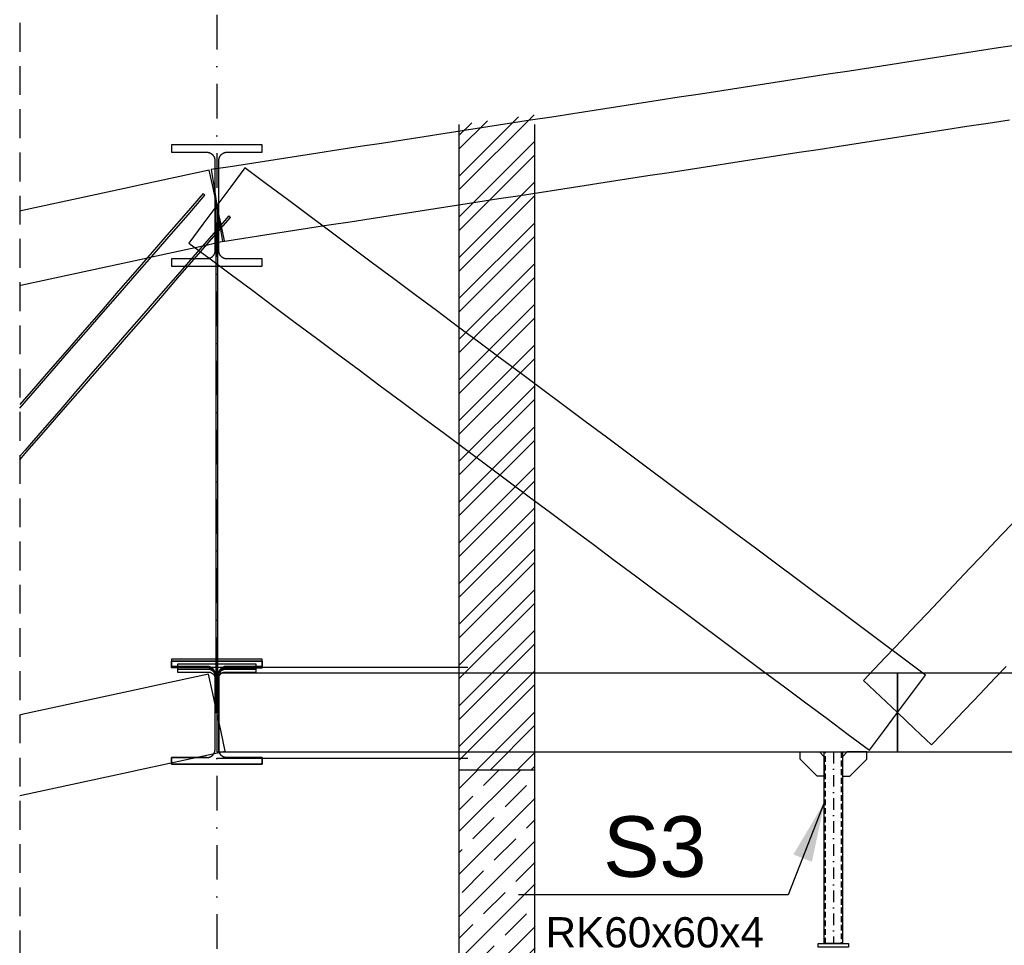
# Model space of a CAD drawing. Header units: millimetres. Extents: x -34919 to 306996, y -293018 to -145733.
# Tile 11 of 256: x -7495 to -4241, y -181555 to -178496. Entities that reach past the tile are written whole.
import ezdxf

# ---------------------------------------------------------------- set-up
doc = ezdxf.new("R2010")
doc.units = ezdxf.units.MM
doc.header["$LTSCALE"] = 3
doc.linetypes.add('DASHDOT', pattern=[25.4, 12.7, -6.35, 0, -6.35])
doc.linetypes.add('HIDDEN', pattern=[9.525, 6.35, -3.175])
for name, color, linetype in [('AR-----H0_HATCHES_RASTERIT', 8, 'Continuous'), ('ARF2000E0_BEARING_ROOF_KANTAVAT_KATTO', 7, 'Continuous'), ('ARF2000E0_LOAD_BEARING_KANTAVAT', 1, 'Continuous'), ('blaszki', 6, 'Continuous'), ('poziome 1', 7, 'Continuous'), ('slupki', 7, 'Continuous'), ('stezenia', 4, 'Continuous'), ('STĘŻENIA_OPIS', 4, 'Continuous')]:
    doc.layers.add(name, color=color, linetype=linetype)
doc.styles.get("Standard").update_dxf_attribs({"font": 'arial.ttf', "height": 25})
doc.dimstyles.new('STANDARD-100', dxfattribs={"dimscale": 100, "dimtxt": 2, "dimasz": 2, "dimexe": 0, "dimexo": 0, "dimgap": 0.6, "dimtad": 1, "dimdec": 0, "dimzin": 12, "dimdsep": 46, "dimtxsty": 'Standard', "dimcen": 1, "dimclrd": 256, "dimclre": 256, "dimclrt": 2, "dimadec": 0, "dimazin": 0, "dimtfac": 1, "dimtdec": 0, "dimtmove": 0, "dimatfit": 3, "dimfxl": 0, "dimtolj": 1, "dimtzin": 0, "dimarcsym": 0})

msp = doc.modelspace()

# ---------------------------------------------------------------- hatches: boundary and pattern name
at = {"layer": 'AR-----H0_HATCHES_RASTERIT'}
h = msp.add_hatch(dxfattribs=at)
h.set_pattern_fill('ANSI32', color=256, scale=10, style=0)
h.set_pattern_definition([(45, (-118650.32, -227636.24), (-67.35192, 67.35192), []), (45, (-118605.42, -227636.24), (-67.35192, 67.35192), [])])
h.paths.add_polyline_path([(-5793.375, -178809.547), (-5793.375, -180976.236), (-6043.375, -180976.236), (-6043.375, -178841.658)])
h = msp.add_hatch(dxfattribs=at)
h.set_pattern_fill('JIS_STN_1E', color=256, scale=100, style=0)
h.set_pattern_definition([(45, (-27068.65, -107169.39), (-70.71068, 70.71068), []), (45, (-26998.15, -107169.39), (-70.71068, 70.71068), [100, -50])])
h.paths.add_polyline_path([(-5791.566, -180976.188), (-6041.483, -180976.188), (-6041.483, -182726.127), (-5791.566, -182726.079), (-5791.566, -182650.079), (-5798.32, -182650.079), (-5800.984, -182650.102), (-5800.984, -182651.079), (-5913.167, -182651.079), (-5915.638, -182644.079), (-5913.167, -182637.079), (-5798.32, -182637.079), (-5798.32, -182638.079), (-5791.566, -182638.079)])

# ---------------------------------------------------------------- linework, layer by layer
at = {"color": 252, "linetype": 'DASHDOT', "ltscale": 3}
msp.add_line((-6843.375, -150578.031), (-6843.375, -201577.2), dxfattribs=at)
at = {"layer": 'ARF2000E0_BEARING_ROOF_KANTAVAT_KATTO', "extrusion": (0, 1, 0)}
for p, q in [((-6733.375, -180636.236), (-6013.375, -180636.236)), ((-6843.375, -180936.236), (-6013.375, -180936.236))]:
    msp.add_line(p, q, dxfattribs=at)
at = {"layer": 'ARF2000E0_BEARING_ROOF_KANTAVAT_KATTO'}
for points in [[(-4189.829, -178578.391), (-4260.141, -178589.259), (-4330.454, -178600.126), (-4400.766, -178610.993), (-4471.079, -178621.86), (-4541.391, -178632.727), (-4611.704, -178643.595), (-4682.016, -178654.462), (-4752.329, -178665.329), (-4822.641, -178676.196), (-4892.954, -178687.063), (-4963.266, -178697.93), (-5033.579, -178708.798), (-5103.891, -178719.665), (-5174.204, -178730.532), (-5244.516, -178741.399), (-5314.829, -178752.266), (-5385.141, -178763.134), (-5455.454, -178774.001), (-5525.766, -178784.868), (-5596.079, -178795.735), (-5666.391, -178806.602), (-5736.704, -178817.47), (-5807.016, -178828.337), (-5877.329, -178839.204), (-5947.641, -178850.071), (-6017.954, -178860.938), (-6088.266, -178871.805), (-6158.579, -178882.673), (-6228.891, -178893.54), (-6299.204, -178904.407), (-6369.516, -178915.274), (-6439.829, -178926.141), (-6510.141, -178937.009), (-6580.454, -178947.876), (-6650.766, -178958.743), (-6721.079, -178969.61), (-6791.391, -178980.477), (-6861.704, -178991.345), (-6852.539, -179050.64), (-6843.375, -179109.936), (-6834.21, -179169.232), (-6825.046, -179228.528), (-6754.733, -179217.661), (-6684.421, -179206.794), (-6614.108, -179195.927), (-6543.796, -179185.06), (-6473.483, -179174.192), (-6403.171, -179163.325), (-6332.858, -179152.458), (-6262.546, -179141.591), (-6192.233, -179130.724), (-6121.921, -179119.857), (-6051.608, -179108.989), (-5981.296, -179098.122), (-5910.983, -179087.255), (-5840.671, -179076.388), (-5770.358, -179065.521), (-5700.046, -179054.653), (-5629.733, -179043.786), (-5559.421, -179032.919), (-5489.108, -179022.052), (-5418.796, -179011.185), (-5348.483, -179000.317), (-5278.171, -178989.45), (-5207.858, -178978.583), (-5137.546, -178967.716), (-5067.233, -178956.849), (-4996.921, -178945.982), (-4926.608, -178935.114), (-4856.296, -178924.247), (-4785.983, -178913.38), (-4715.671, -178902.513), (-4645.358, -178891.646), (-4575.046, -178880.778), (-4504.733, -178869.911), (-4434.421, -178859.044), (-4364.108, -178848.177), (-4293.796, -178837.31), (-4223.483, -178826.442)], [(-6850.125, -178960.735), (-6850.125, -179035.336), (-6850.125, -179109.936), (-6836.625, -179109.936), (-6836.625, -179035.336), (-6836.625, -178960.735), (-6836.617, -178960.072), (-6836.592, -178959.409), (-6836.552, -178958.747), (-6836.495, -178958.086), (-6836.422, -178957.427), (-6836.333, -178956.77), (-6836.228, -178956.115), (-6836.107, -178955.463), (-6835.969, -178954.814), (-6835.817, -178954.169), (-6835.648, -178953.528), (-6835.464, -178952.892), (-6835.264, -178952.261), (-6835.049, -178951.634), (-6834.819, -178951.013), (-6834.573, -178950.397), (-6834.312, -178949.786), (-6834.036, -178949.183), (-6833.745, -178948.586), (-6833.44, -178947.997), (-6833.121, -178947.416), (-6832.788, -178946.843), (-6832.44, -178946.277), (-6832.078, -178945.721), (-6831.703, -178945.173), (-6831.315, -178944.635), (-6830.914, -178944.107), (-6830.5, -178943.589), (-6830.074, -178943.081), (-6829.635, -178942.584), (-6829.184, -178942.097), (-6828.721, -178941.622), (-6828.246, -178941.158), (-6827.761, -178940.706), (-6827.265, -178940.267), (-6826.758, -178939.839), (-6826.24, -178939.425), (-6825.713, -178939.023), (-6825.176, -178938.634), (-6824.629, -178938.258), (-6824.073, -178937.896), (-6823.509, -178937.548), (-6822.937, -178937.214), (-6822.357, -178936.894), (-6821.769, -178936.588), (-6821.173, -178936.297), (-6820.571, -178936.02), (-6819.961, -178935.759), (-6819.345, -178935.512), (-6818.724, -178935.281), (-6818.097, -178935.064), (-6817.465, -178934.864), (-6816.828, -178934.679), (-6816.187, -178934.51), (-6815.542, -178934.356), (-6814.893, -178934.219), (-6814.241, -178934.097), (-6813.587, -178933.992), (-6812.93, -178933.902), (-6812.272, -178933.829), (-6811.612, -178933.772), (-6810.95, -178933.732), (-6810.288, -178933.707), (-6809.625, -178933.699), (-6751.5, -178933.699), (-6693.375, -178933.699), (-6693.375, -178909.667), (-6768.375, -178909.667), (-6843.375, -178909.667), (-6918.375, -178909.667), (-6993.375, -178909.667), (-6993.375, -178933.699), (-6935.25, -178933.699), (-6877.125, -178933.699), (-6876.461, -178933.707), (-6875.798, -178933.732), (-6875.136, -178933.772), (-6874.476, -178933.83), (-6873.817, -178933.903), (-6873.16, -178933.992), (-6872.505, -178934.098), (-6871.852, -178934.22), (-6871.204, -178934.357), (-6870.559, -178934.511), (-6869.918, -178934.68), (-6869.282, -178934.865), (-6868.651, -178935.065), (-6868.025, -178935.281), (-6867.403, -178935.512), (-6866.788, -178935.759), (-6866.178, -178936.021), (-6865.575, -178936.298), (-6864.979, -178936.589), (-6864.39, -178936.895), (-6863.81, -178937.215), (-6863.237, -178937.55), (-6862.672, -178937.899), (-6862.116, -178938.261), (-6861.569, -178938.637), (-6861.032, -178939.026), (-6860.505, -178939.429), (-6859.987, -178939.843), (-6859.48, -178940.271), (-6858.984, -178940.711), (-6858.499, -178941.163), (-6858.024, -178941.627), (-6857.561, -178942.102), (-6857.11, -178942.589), (-6856.672, -178943.086), (-6856.246, -178943.594), (-6855.832, -178944.112), (-6855.431, -178944.64), (-6855.043, -178945.178), (-6854.668, -178945.725), (-6854.307, -178946.282), (-6853.96, -178946.846), (-6853.627, -178947.419), (-6853.308, -178948), (-6853.003, -178948.589), (-6852.713, -178949.185), (-6852.438, -178949.788), (-6852.177, -178950.397), (-6851.931, -178951.014), (-6851.7, -178951.636), (-6851.485, -178952.263), (-6851.285, -178952.895), (-6851.101, -178953.532), (-6850.932, -178954.173), (-6850.78, -178954.818), (-6850.642, -178955.468), (-6850.521, -178956.119), (-6850.416, -178956.774), (-6850.327, -178957.43), (-6850.255, -178958.089), (-6850.198, -178958.749), (-6850.157, -178959.41), (-6850.133, -178960.072), (-6850.125, -178960.735)], [(-7495.118, -179373.645), (-7491.212, -179372.801), (-7435.112, -179360.669), (-7379.012, -179348.538), (-7322.912, -179336.407), (-7266.812, -179324.276), (-7210.712, -179312.144), (-7154.612, -179300.013), (-7098.512, -179287.882), (-7042.412, -179275.751), (-6986.312, -179263.619), (-6930.212, -179251.488), (-6874.112, -179239.357), (-6818.012, -179227.226), (-6830.693, -179168.581), (-6843.375, -179109.936), (-6856.056, -179051.292), (-6868.738, -178992.647), (-6924.838, -179004.779), (-6980.938, -179016.91), (-7037.038, -179029.041), (-7093.138, -179041.172), (-7149.238, -179053.304), (-7205.338, -179065.435), (-7261.438, -179077.566), (-7317.538, -179089.697), (-7373.638, -179101.829), (-7429.738, -179113.96), (-7485.838, -179126.091), (-7495.118, -179128.098)], [(-4685.978, -180910.533), (-4639.677, -180848.385), (-4593.375, -180786.236), (-4547.073, -180724.088), (-4500.771, -180661.94), (-4571.084, -180609.556), (-4641.396, -180557.171), (-4711.709, -180504.787), (-4782.021, -180452.403), (-4852.334, -180400.018), (-4922.646, -180347.634), (-4992.959, -180295.249), (-5063.271, -180242.865), (-5133.584, -180190.481), (-5203.896, -180138.096), (-5274.209, -180085.712), (-5344.521, -180033.328), (-5414.834, -179980.943), (-5485.146, -179928.559), (-5555.459, -179876.174), (-5625.771, -179823.79), (-5696.084, -179771.406), (-5766.396, -179719.021), (-5836.709, -179666.637), (-5907.021, -179614.253), (-5977.334, -179561.868), (-6047.646, -179509.484), (-6117.959, -179457.099), (-6188.271, -179404.715), (-6258.584, -179352.331), (-6328.896, -179299.946), (-6399.209, -179247.562), (-6469.521, -179195.178), (-6539.834, -179142.793), (-6610.146, -179090.409), (-6680.459, -179038.024), (-6750.771, -178985.64), (-6797.073, -179047.788), (-6843.375, -179109.936), (-6889.677, -179172.085), (-6935.978, -179234.233), (-6865.666, -179286.617), (-6795.353, -179339.002), (-6725.041, -179391.386), (-6654.728, -179443.77), (-6584.416, -179496.155), (-6514.103, -179548.539), (-6443.791, -179600.923), (-6373.478, -179653.308), (-6303.166, -179705.692), (-6232.853, -179758.077), (-6162.541, -179810.461), (-6092.228, -179862.845), (-6021.916, -179915.23), (-5951.603, -179967.614), (-5881.291, -180019.998), (-5810.978, -180072.383), (-5740.666, -180124.767), (-5670.353, -180177.152), (-5600.041, -180229.536), (-5529.728, -180281.92), (-5459.416, -180334.305), (-5389.103, -180386.689), (-5318.791, -180439.073), (-5248.478, -180491.458), (-5178.166, -180543.842), (-5107.853, -180596.227), (-5037.541, -180648.611), (-4967.228, -180700.995), (-4896.916, -180753.38), (-4826.603, -180805.764), (-4756.291, -180858.148), (-4685.978, -180910.533)], [(-7495.118, -179780.167), (-7443.614, -179720.939), (-7387.514, -179656.427), (-7331.414, -179591.914), (-7275.314, -179527.402), (-7219.214, -179462.889), (-7163.114, -179398.377), (-7107.014, -179333.864), (-7050.914, -179269.352), (-6994.814, -179204.839), (-6938.714, -179140.327), (-6882.614, -179075.814), (-6888.651, -179070.565)], [(-6888.651, -179070.565), (-6944.751, -179135.077), (-7000.851, -179199.59), (-7056.951, -179264.102), (-7113.051, -179328.615), (-7169.151, -179393.127), (-7225.251, -179457.64), (-7281.351, -179522.152), (-7337.451, -179586.665), (-7393.551, -179651.177), (-7449.651, -179715.69), (-7495.118, -179767.975)], [(-6993.375, -179286.718), (-6993.375, -179310.825), (-6918.375, -179310.825), (-6843.375, -179310.825), (-6768.375, -179310.825), (-6693.375, -179310.825), (-6693.375, -179286.718), (-6751.5, -179286.718), (-6809.625, -179286.718), (-6810.29, -179286.71), (-6810.954, -179286.685), (-6811.617, -179286.644), (-6812.278, -179286.587), (-6812.938, -179286.513), (-6813.596, -179286.423), (-6814.252, -179286.317), (-6814.906, -179286.194), (-6815.556, -179286.056), (-6816.202, -179285.901), (-6816.844, -179285.731), (-6817.481, -179285.545), (-6818.113, -179285.343), (-6818.741, -179285.126), (-6819.363, -179284.893), (-6819.98, -179284.645), (-6820.589, -179284.381), (-6821.192, -179284.103), (-6821.788, -179283.811), (-6822.376, -179283.504), (-6822.956, -179283.182), (-6823.528, -179282.846), (-6824.093, -179282.496), (-6824.648, -179282.132), (-6825.195, -179281.755), (-6825.732, -179281.364), (-6826.259, -179280.96), (-6826.777, -179280.543), (-6827.283, -179280.114), (-6827.779, -179279.672), (-6828.265, -179279.219), (-6828.739, -179278.753), (-6829.201, -179278.276), (-6829.651, -179277.788), (-6830.09, -179277.289), (-6830.515, -179276.78), (-6830.928, -179276.26), (-6831.329, -179275.731), (-6831.716, -179275.191), (-6832.09, -179274.642), (-6832.45, -179274.084), (-6832.797, -179273.518), (-6833.13, -179272.944), (-6833.448, -179272.362), (-6833.752, -179271.772), (-6834.042, -179271.175), (-6834.317, -179270.57), (-6834.577, -179269.959), (-6834.822, -179269.342), (-6835.052, -179268.718), (-6835.267, -179268.09), (-6835.467, -179267.456), (-6835.651, -179266.818), (-6835.819, -179266.176), (-6835.971, -179265.529), (-6836.108, -179264.879), (-6836.229, -179264.225), (-6836.334, -179263.569), (-6836.423, -179262.911), (-6836.495, -179262.251), (-6836.552, -179261.589), (-6836.593, -179260.927), (-6836.617, -179260.263), (-6836.625, -179259.598), (-6836.625, -179184.767), (-6836.625, -179109.936), (-6850.125, -179109.936), (-6850.125, -179184.767), (-6850.125, -179259.598), (-6850.133, -179260.263), (-6850.157, -179260.927), (-6850.198, -179261.59), (-6850.254, -179262.251), (-6850.327, -179262.912), (-6850.416, -179263.57), (-6850.521, -179264.226), (-6850.642, -179264.879), (-6850.779, -179265.53), (-6850.931, -179266.176), (-6851.099, -179266.818), (-6851.283, -179267.456), (-6851.483, -179268.09), (-6851.697, -179268.718), (-6851.927, -179269.341), (-6852.173, -179269.959), (-6852.433, -179270.57), (-6852.708, -179271.174), (-6852.998, -179271.771), (-6853.301, -179272.361), (-6853.62, -179272.943), (-6853.952, -179273.517), (-6854.299, -179274.083), (-6854.659, -179274.641), (-6855.034, -179275.19), (-6855.421, -179275.73), (-6855.821, -179276.26), (-6856.235, -179276.78), (-6856.661, -179277.289), (-6857.099, -179277.788), (-6857.55, -179278.277), (-6858.012, -179278.754), (-6858.486, -179279.219), (-6858.971, -179279.673), (-6859.467, -179280.114), (-6859.973, -179280.543), (-6860.49, -179280.96), (-6861.017, -179281.364), (-6861.554, -179281.754), (-6862.101, -179282.132), (-6862.657, -179282.496), (-6863.221, -179282.846), (-6863.793, -179283.182), (-6864.374, -179283.503), (-6864.962, -179283.81), (-6865.557, -179284.103), (-6866.16, -179284.381), (-6866.77, -179284.644), (-6867.387, -179284.893), (-6868.009, -179285.126), (-6868.636, -179285.343), (-6869.269, -179285.545), (-6869.906, -179285.731), (-6870.548, -179285.901), (-6871.195, -179286.056), (-6871.845, -179286.194), (-6872.498, -179286.317), (-6873.154, -179286.423), (-6873.812, -179286.513), (-6874.472, -179286.587), (-6875.133, -179286.644), (-6875.796, -179286.685), (-6876.46, -179286.71), (-6877.125, -179286.718), (-6935.25, -179286.718), (-6993.375, -179286.718)], [(-6846.375, -179109.936), (-6846.375, -179162.321), (-6846.375, -179214.705), (-6846.375, -179267.09), (-6846.375, -179319.474), (-6846.375, -179371.858), (-6846.375, -179424.243), (-6846.375, -179476.627), (-6846.375, -179529.011), (-6846.375, -179581.396), (-6846.375, -179633.78), (-6846.375, -179686.165), (-6846.375, -179738.549), (-6846.375, -179790.933), (-6846.375, -179843.318), (-6846.375, -179895.702), (-6846.375, -179948.086), (-6846.375, -180000.471), (-6846.375, -180052.855), (-6846.375, -180105.24), (-6846.375, -180157.624), (-6846.375, -180210.008), (-6846.375, -180262.393), (-6846.375, -180314.777), (-6846.375, -180367.161), (-6846.375, -180419.546), (-6846.375, -180471.93), (-6846.375, -180524.315), (-6846.375, -180576.699), (-6846.375, -180629.083), (-6846.375, -180681.468), (-6846.375, -180733.852), (-6846.375, -180786.236), (-6840.375, -180786.236), (-6840.375, -180733.852), (-6840.375, -180681.468), (-6840.375, -180629.083), (-6840.375, -180576.699), (-6840.375, -180524.315), (-6840.375, -180471.93), (-6840.375, -180419.546), (-6840.375, -180367.161), (-6840.375, -180314.777), (-6840.375, -180262.393), (-6840.375, -180210.008), (-6840.375, -180157.624), (-6840.375, -180105.24), (-6840.375, -180052.855), (-6840.375, -180000.471), (-6840.375, -179948.086), (-6840.375, -179895.702), (-6840.375, -179843.318), (-6840.375, -179790.933), (-6840.375, -179738.549), (-6840.375, -179686.165), (-6840.375, -179633.78), (-6840.375, -179581.396), (-6840.375, -179529.011), (-6840.375, -179476.627), (-6840.375, -179424.243), (-6840.375, -179371.858), (-6840.375, -179319.474), (-6840.375, -179267.09), (-6840.375, -179214.705), (-6840.375, -179162.321), (-6840.375, -179109.936), (-6846.375, -179109.936)], [(-7495.118, -179950.848), (-7471.299, -179923.458), (-7415.199, -179858.946), (-7359.099, -179794.433), (-7302.999, -179729.921), (-7246.899, -179665.408), (-7190.799, -179600.896), (-7134.699, -179536.383), (-7078.599, -179471.871), (-7022.499, -179407.358), (-6966.399, -179342.846), (-6910.299, -179278.333), (-6854.199, -179213.821), (-6798.099, -179149.308), (-6804.136, -179144.059), (-6860.236, -179208.571), (-6916.336, -179273.084), (-6972.436, -179337.596), (-7028.536, -179402.109), (-7084.636, -179466.621), (-7140.736, -179531.134), (-7196.836, -179595.646), (-7252.936, -179660.159), (-7309.036, -179724.671), (-7365.136, -179789.184), (-7421.236, -179853.696), (-7477.336, -179918.209), (-7495.118, -179938.657)], [(-4213.638, -180160.729), (-4248.795, -180197.788), (-4283.951, -180234.848), (-4319.107, -180271.907), (-4354.263, -180308.967), (-4389.42, -180346.026), (-4424.576, -180383.085), (-4459.732, -180420.145), (-4494.888, -180457.204), (-4530.045, -180494.263), (-4565.201, -180531.323), (-4600.357, -180568.382), (-4635.513, -180605.442), (-4670.67, -180642.501), (-4705.826, -180679.56), (-4649.6, -180732.898), (-4593.375, -180786.236), (-4537.15, -180839.575), (-4480.924, -180892.913), (-4445.768, -180855.853), (-4410.612, -180818.794), (-4375.455, -180781.734), (-4340.299, -180744.675), (-4305.143, -180707.616), (-4269.987, -180670.556), (-4234.83, -180633.497)], [(-6849.375, -180660.123), (-6849.375, -180723.18), (-6849.375, -180786.236), (-6837.375, -180786.236), (-6837.375, -180723.18), (-6837.375, -180660.123), (-6837.367, -180659.447), (-6837.344, -180658.772), (-6837.304, -180658.097), (-6837.249, -180657.424), (-6837.179, -180656.752), (-6837.093, -180656.082), (-6836.991, -180655.414), (-6836.874, -180654.748), (-6836.741, -180654.086), (-6836.593, -180653.427), (-6836.43, -180652.772), (-6836.251, -180652.122), (-6836.057, -180651.475), (-6835.848, -180650.833), (-6835.624, -180650.196), (-6835.385, -180649.564), (-6835.132, -180648.938), (-6834.863, -180648.319), (-6834.58, -180647.706), (-6834.283, -180647.1), (-6833.971, -180646.501), (-6833.645, -180645.909), (-6833.305, -180645.326), (-6832.951, -180644.751), (-6832.583, -180644.184), (-6832.202, -180643.627), (-6831.808, -180643.079), (-6831.401, -180642.541), (-6830.98, -180642.013), (-6830.547, -180641.495), (-6830.102, -180640.988), (-6829.644, -180640.492), (-6829.174, -180640.007), (-6828.693, -180639.534), (-6828.2, -180639.073), (-6827.696, -180638.624), (-6827.181, -180638.189), (-6826.655, -180637.765), (-6826.119, -180637.355), (-6825.572, -180636.959), (-6825.015, -180636.575), (-6824.448, -180636.206), (-6823.873, -180635.851), (-6823.289, -180635.511), (-6822.696, -180635.186), (-6822.096, -180634.876), (-6821.487, -180634.581), (-6820.871, -180634.302), (-6820.249, -180634.039), (-6819.621, -180633.792), (-6818.987, -180633.562), (-6818.347, -180633.347), (-6817.702, -180633.15), (-6817.053, -180632.968), (-6816.398, -180632.804), (-6815.739, -180632.656), (-6815.076, -180632.526), (-6814.41, -180632.413), (-6813.742, -180632.317), (-6813.071, -180632.238), (-6812.399, -180632.177), (-6811.726, -180632.133), (-6811.051, -180632.107), (-6810.375, -180632.098), (-6751.875, -180632.098), (-6693.375, -180632.098), (-6693.375, -180609.781), (-6768.375, -180609.781), (-6843.375, -180609.781), (-6918.375, -180609.781), (-6993.375, -180609.781), (-6993.375, -180632.098), (-6934.875, -180632.098), (-6876.375, -180632.098), (-6875.699, -180632.107), (-6875.023, -180632.133), (-6874.349, -180632.177), (-6873.677, -180632.238), (-6873.006, -180632.317), (-6872.337, -180632.413), (-6871.671, -180632.526), (-6871.007, -180632.657), (-6870.348, -180632.805), (-6869.693, -180632.97), (-6869.043, -180633.151), (-6868.398, -180633.349), (-6867.759, -180633.563), (-6867.125, -180633.794), (-6866.497, -180634.041), (-6865.874, -180634.304), (-6865.259, -180634.583), (-6864.651, -180634.878), (-6864.05, -180635.188), (-6863.458, -180635.513), (-6862.875, -180635.853), (-6862.3, -180636.207), (-6861.734, -180636.576), (-6861.177, -180636.959), (-6860.63, -180637.356), (-6860.094, -180637.766), (-6859.568, -180638.189), (-6859.053, -180638.625), (-6858.549, -180639.074), (-6858.057, -180639.535), (-6857.575, -180640.008), (-6857.105, -180640.493), (-6856.647, -180640.989), (-6856.201, -180641.497), (-6855.768, -180642.015), (-6855.347, -180642.544), (-6854.94, -180643.082), (-6854.545, -180643.631), (-6854.164, -180644.188), (-6853.796, -180644.755), (-6853.442, -180645.331), (-6853.103, -180645.914), (-6852.777, -180646.505), (-6852.465, -180647.103), (-6852.168, -180647.709), (-6851.885, -180648.322), (-6851.617, -180648.941), (-6851.363, -180649.567), (-6851.125, -180650.199), (-6850.901, -180650.835), (-6850.692, -180651.477), (-6850.498, -180652.123), (-6850.32, -180652.774), (-6850.156, -180653.429), (-6850.009, -180654.087), (-6849.876, -180654.749), (-6849.759, -180655.415), (-6849.657, -180656.083), (-6849.571, -180656.753), (-6849.5, -180657.425), (-6849.446, -180658.098), (-6849.406, -180658.772), (-6849.383, -180659.447), (-6849.375, -180660.123)], [(-6876.375, -180934.736), (-6875.776, -180934.73), (-6875.171, -180934.71), (-6874.562, -180934.676), (-6873.949, -180934.627), (-6873.332, -180934.564), (-6872.711, -180934.487), (-6872.088, -180934.394), (-6871.462, -180934.286), (-6870.834, -180934.162), (-6870.205, -180934.022), (-6869.576, -180933.866), (-6868.946, -180933.694), (-6868.316, -180933.506), (-6867.688, -180933.301), (-6867.061, -180933.079), (-6866.436, -180932.841), (-6865.815, -180932.586), (-6865.197, -180932.314), (-6864.583, -180932.025), (-6863.974, -180931.72), (-6863.371, -180931.398), (-6862.773, -180931.06), (-6862.183, -180930.706), (-6861.6, -180930.335), (-6861.026, -180929.949), (-6860.46, -180929.547), (-6859.903, -180929.13), (-6859.357, -180928.698), (-6858.821, -180928.251), (-6858.296, -180927.791), (-6857.784, -180927.316), (-6857.283, -180926.828), (-6856.795, -180926.328), (-6856.321, -180925.815), (-6855.86, -180925.29), (-6855.413, -180924.755), (-6854.981, -180924.208), (-6854.564, -180923.652), (-6854.162, -180923.086), (-6853.776, -180922.511), (-6853.406, -180921.928), (-6853.051, -180921.338), (-6852.713, -180920.741), (-6852.391, -180920.137), (-6852.086, -180919.528), (-6851.798, -180918.915), (-6851.526, -180918.297), (-6851.271, -180917.675), (-6851.032, -180917.05), (-6850.811, -180916.424), (-6850.606, -180915.795), (-6850.417, -180915.166), (-6850.245, -180914.536), (-6850.089, -180913.906), (-6849.95, -180913.277), (-6849.826, -180912.649), (-6849.717, -180912.024), (-6849.625, -180911.4), (-6849.547, -180910.78), (-6849.484, -180910.163), (-6849.436, -180909.549), (-6849.402, -180908.94), (-6849.382, -180908.336), (-6849.375, -180907.736), (-6849.375, -180846.986), (-6849.375, -180786.236), (-6849.375, -180725.486), (-6849.375, -180664.736), (-6849.382, -180664.137), (-6849.402, -180663.533), (-6849.436, -180662.924), (-6849.484, -180662.31), (-6849.547, -180661.693), (-6849.625, -180661.073), (-6849.717, -180660.449), (-6849.826, -180659.823), (-6849.95, -180659.196), (-6850.089, -180658.567), (-6850.245, -180657.937), (-6850.417, -180657.307), (-6850.606, -180656.678), (-6850.811, -180656.049), (-6851.032, -180655.422), (-6851.271, -180654.798), (-6851.526, -180654.176), (-6851.798, -180653.558), (-6852.086, -180652.944), (-6852.391, -180652.336), (-6852.713, -180651.732), (-6853.051, -180651.135), (-6853.406, -180650.545), (-6853.776, -180649.962), (-6854.162, -180649.387), (-6854.564, -180648.821), (-6854.981, -180648.265), (-6855.413, -180647.718), (-6855.86, -180647.183), (-6856.321, -180646.658), (-6856.795, -180646.145), (-6857.283, -180645.645), (-6857.784, -180645.157), (-6858.296, -180644.682), (-6858.821, -180644.222), (-6859.357, -180643.775), (-6859.903, -180643.343), (-6860.46, -180642.926), (-6861.026, -180642.524), (-6861.6, -180642.138), (-6862.183, -180641.767), (-6862.773, -180641.413), (-6863.371, -180641.075), (-6863.974, -180640.753), (-6864.583, -180640.448), (-6865.197, -180640.159), (-6865.815, -180639.887), (-6866.436, -180639.632), (-6867.061, -180639.394), (-6867.688, -180639.172), (-6868.316, -180638.967), (-6868.946, -180638.779), (-6869.576, -180638.607), (-6870.205, -180638.451), (-6870.834, -180638.311), (-6871.462, -180638.187), (-6872.088, -180638.079), (-6872.711, -180637.986), (-6873.332, -180637.909), (-6873.949, -180637.846), (-6874.562, -180637.797), (-6875.171, -180637.763), (-6875.776, -180637.743), (-6876.375, -180637.736), (-6934.875, -180637.736), (-6993.375, -180637.736), (-6993.375, -180616.236), (-6918.375, -180616.236), (-6843.375, -180616.236), (-6768.375, -180616.236), (-6693.375, -180616.236), (-6693.375, -180637.736), (-6751.875, -180637.736), (-6810.375, -180637.736), (-6811.039, -180637.745), (-6811.703, -180637.769), (-6812.365, -180637.81), (-6813.025, -180637.867), (-6813.683, -180637.94), (-6814.339, -180638.029), (-6814.993, -180638.134), (-6815.643, -180638.255), (-6816.29, -180638.393), (-6816.934, -180638.545), (-6817.574, -180638.714), (-6818.21, -180638.898), (-6818.842, -180639.098), (-6819.468, -180639.314), (-6820.09, -180639.545), (-6820.707, -180639.791), (-6821.317, -180640.053), (-6821.921, -180640.33), (-6822.516, -180640.62), (-6823.104, -180640.926), (-6823.685, -180641.245), (-6824.256, -180641.578), (-6824.82, -180641.925), (-6825.374, -180642.286), (-6825.92, -180642.66), (-6826.456, -180643.048), (-6826.983, -180643.449), (-6827.5, -180643.862), (-6828.008, -180644.289), (-6828.505, -180644.728), (-6828.991, -180645.18), (-6829.467, -180645.645), (-6829.931, -180646.121), (-6830.383, -180646.607), (-6830.823, -180647.104), (-6831.249, -180647.612), (-6831.663, -180648.129), (-6832.064, -180648.656), (-6832.452, -180649.193), (-6832.826, -180649.738), (-6833.187, -180650.293), (-6833.534, -180650.857), (-6833.868, -180651.429), (-6834.187, -180652.009), (-6834.492, -180652.597), (-6834.783, -180653.193), (-6835.059, -180653.797), (-6835.321, -180654.407), (-6835.568, -180655.024), (-6835.798, -180655.646), (-6836.014, -180656.272), (-6836.214, -180656.904), (-6836.398, -180657.539), (-6836.567, -180658.179), (-6836.719, -180658.823), (-6836.856, -180659.47), (-6836.977, -180660.12), (-6837.082, -180660.773), (-6837.172, -180661.429), (-6837.245, -180662.087), (-6837.302, -180662.747), (-6837.342, -180663.409), (-6837.367, -180664.072), (-6837.375, -180664.736), (-6837.375, -180745.736), (-6837.375, -180826.736), (-6837.375, -180907.736), (-6837.367, -180908.401), (-6837.342, -180909.064), (-6837.302, -180909.726), (-6837.245, -180910.387), (-6837.171, -180911.045), (-6837.082, -180911.701), (-6836.977, -180912.354), (-6836.856, -180913.005), (-6836.719, -180913.652), (-6836.566, -180914.296), (-6836.397, -180914.936), (-6836.213, -180915.572), (-6836.013, -180916.203), (-6835.798, -180916.83), (-6835.566, -180917.452), (-6835.32, -180918.068), (-6835.058, -180918.679), (-6834.782, -180919.282), (-6834.491, -180919.878), (-6834.186, -180920.466), (-6833.867, -180921.046), (-6833.533, -180921.618), (-6833.186, -180922.181), (-6832.825, -180922.736), (-6832.451, -180923.281), (-6832.064, -180923.818), (-6831.663, -180924.345), (-6831.249, -180924.862), (-6830.822, -180925.369), (-6830.383, -180925.866), (-6829.931, -180926.353), (-6829.467, -180926.828), (-6828.991, -180927.293), (-6828.504, -180927.745), (-6828.007, -180928.184), (-6827.5, -180928.611), (-6826.982, -180929.025), (-6826.455, -180929.426), (-6825.919, -180929.813), (-6825.373, -180930.188), (-6824.818, -180930.549), (-6824.255, -180930.896), (-6823.683, -180931.229), (-6823.102, -180931.548), (-6822.514, -180931.854), (-6821.918, -180932.145), (-6821.315, -180932.421), (-6820.704, -180932.683), (-6820.088, -180932.929), (-6819.466, -180933.16), (-6818.839, -180933.375), (-6818.208, -180933.575), (-6817.572, -180933.759), (-6816.932, -180933.928), (-6816.289, -180934.081), (-6815.642, -180934.218), (-6814.991, -180934.339), (-6814.338, -180934.444), (-6813.682, -180934.533), (-6813.024, -180934.606), (-6812.364, -180934.663), (-6811.702, -180934.704), (-6811.039, -180934.728), (-6810.375, -180934.736), (-6751.875, -180934.736), (-6693.375, -180934.736), (-6693.375, -180956.236), (-6768.375, -180956.236), (-6843.375, -180956.236), (-6918.375, -180956.236), (-6993.375, -180956.236), (-6993.375, -180934.736), (-6934.875, -180934.736), (-6876.375, -180934.736), (-6934.875, -180934.736), (-6993.375, -180934.736), (-6993.375, -180956.236), (-6918.375, -180956.236), (-6843.375, -180956.236), (-6768.375, -180956.236), (-6693.375, -180956.236), (-6693.375, -180934.736), (-6751.875, -180934.736), (-6810.375, -180934.736), (-6810.974, -180934.73), (-6811.579, -180934.71), (-6812.188, -180934.676), (-6812.801, -180934.627), (-6813.418, -180934.564), (-6814.039, -180934.487), (-6814.662, -180934.394), (-6815.288, -180934.286), (-6815.916, -180934.162), (-6816.545, -180934.022), (-6817.174, -180933.866), (-6817.804, -180933.694), (-6818.434, -180933.506), (-6819.062, -180933.301), (-6819.689, -180933.079), (-6820.314, -180932.841), (-6820.935, -180932.586), (-6821.553, -180932.314), (-6822.167, -180932.025), (-6822.776, -180931.72), (-6823.379, -180931.398), (-6823.976, -180931.06), (-6824.567, -180930.706), (-6825.15, -180930.335), (-6825.724, -180929.949), (-6826.29, -180929.547), (-6826.847, -180929.13), (-6827.393, -180928.698), (-6827.929, -180928.251), (-6828.453, -180927.791), (-6828.966, -180927.316), (-6829.467, -180926.828), (-6829.955, -180926.328), (-6830.429, -180925.815), (-6830.89, -180925.29), (-6831.336, -180924.755), (-6831.769, -180924.208), (-6832.186, -180923.652), (-6832.588, -180923.086), (-6832.974, -180922.511), (-6833.344, -180921.928), (-6833.699, -180921.338), (-6834.037, -180920.741), (-6834.359, -180920.137), (-6834.664, -180919.528), (-6834.952, -180918.915), (-6835.224, -180918.297), (-6835.479, -180917.675), (-6835.718, -180917.05), (-6835.939, -180916.424), (-6836.144, -180915.795), (-6836.333, -180915.166), (-6836.505, -180914.536), (-6836.661, -180913.906), (-6836.8, -180913.277), (-6836.924, -180912.649), (-6837.032, -180912.024), (-6837.125, -180911.4), (-6837.203, -180910.78), (-6837.266, -180910.163), (-6837.314, -180909.549), (-6837.348, -180908.94), (-6837.368, -180908.336), (-6837.375, -180907.736), (-6837.375, -180846.986), (-6837.375, -180786.236), (-6837.375, -180725.486), (-6837.375, -180664.736), (-6837.368, -180664.137), (-6837.348, -180663.533), (-6837.314, -180662.924), (-6837.266, -180662.31), (-6837.203, -180661.693), (-6837.125, -180661.073), (-6837.032, -180660.449), (-6836.924, -180659.823), (-6836.8, -180659.196), (-6836.661, -180658.567), (-6836.505, -180657.937), (-6836.333, -180657.307), (-6836.144, -180656.678), (-6835.939, -180656.049), (-6835.718, -180655.422), (-6835.479, -180654.798), (-6835.224, -180654.176), (-6834.952, -180653.558), (-6834.664, -180652.944), (-6834.359, -180652.336), (-6834.037, -180651.732), (-6833.699, -180651.135), (-6833.344, -180650.545), (-6832.974, -180649.962), (-6832.588, -180649.387), (-6832.186, -180648.821), (-6831.769, -180648.265), (-6831.336, -180647.718), (-6830.89, -180647.183), (-6830.429, -180646.658), (-6829.955, -180646.145), (-6829.467, -180645.645), (-6828.966, -180645.157), (-6828.453, -180644.682), (-6827.929, -180644.222), (-6827.393, -180643.775), (-6826.847, -180643.343), (-6826.29, -180642.926), (-6825.724, -180642.524), (-6825.15, -180642.138), (-6824.567, -180641.767), (-6823.976, -180641.413), (-6823.379, -180641.075), (-6822.776, -180640.753), (-6822.167, -180640.448), (-6821.553, -180640.159), (-6820.935, -180639.887), (-6820.314, -180639.632), (-6819.689, -180639.394), (-6819.062, -180639.172), (-6818.434, -180638.967), (-6817.804, -180638.779), (-6817.174, -180638.607), (-6816.545, -180638.451), (-6815.916, -180638.311), (-6815.288, -180638.187), (-6814.662, -180638.079), (-6814.039, -180637.986), (-6813.418, -180637.909), (-6812.801, -180637.846), (-6812.188, -180637.797), (-6811.579, -180637.763), (-6810.974, -180637.743), (-6810.375, -180637.736), (-6751.875, -180637.736), (-6693.375, -180637.736), (-6693.375, -180616.236), (-6768.375, -180616.236), (-6843.375, -180616.236), (-6918.375, -180616.236), (-6993.375, -180616.236), (-6993.375, -180637.736)], [(-6839.625, -180786.236), (-6839.625, -180729.652), (-6839.625, -180673.068), (-6839.613, -180672.098), (-6839.577, -180671.129), (-6839.517, -180670.16), (-6839.433, -180669.193), (-6839.325, -180668.228), (-6839.192, -180667.266), (-6839.036, -180666.308), (-6838.855, -180665.355), (-6838.643, -180664.38), (-6838.406, -180663.411), (-6838.143, -180662.449), (-6837.853, -180661.494), (-6837.526, -180660.515), (-6837.17, -180659.546), (-6836.785, -180658.587), (-6836.372, -180657.641), (-6835.902, -180656.651), (-6835.399, -180655.677), (-6834.864, -180654.72), (-6834.583, -180654.249), (-6834.295, -180653.783), (-6833.967, -180653.276), (-6833.629, -180652.775), (-6833.281, -180652.281), (-6832.923, -180651.794), (-6832.555, -180651.315), (-6832.177, -180650.844), (-6831.788, -180650.382), (-6831.389, -180649.927), (-6830.897, -180649.394), (-6830.39, -180648.873), (-6829.869, -180648.368), (-6829.333, -180647.877), (-6828.784, -180647.402), (-6828.22, -180646.944), (-6827.643, -180646.503), (-6827.051, -180646.08), (-6826.417, -180645.656), (-6825.77, -180645.255), (-6825.44, -180645.062), (-6825.108, -180644.876), (-6824.773, -180644.695), (-6824.434, -180644.52), (-6824.092, -180644.351), (-6823.747, -180644.189), (-6823.399, -180644.033), (-6823.049, -180643.883), (-6822.695, -180643.74), (-6822.34, -180643.604), (-6821.981, -180643.474), (-6821.62, -180643.351), (-6821.257, -180643.235), (-6820.891, -180643.126), (-6820.524, -180643.025), (-6820.155, -180642.93), (-6819.784, -180642.843), (-6819.411, -180642.763), (-6819.037, -180642.69), (-6818.661, -180642.625), (-6818.284, -180642.567), (-6817.906, -180642.517), (-6817.528, -180642.475), (-6817.148, -180642.44), (-6816.768, -180642.413), (-6816.388, -180642.394), (-6816.006, -180642.382), (-6815.625, -180642.378), (-6764.5, -180642.378), (-6713.375, -180642.378), (-6713.375, -180626.394), (-6778.375, -180626.394), (-6843.375, -180626.394), (-6908.375, -180626.394), (-6973.375, -180626.394), (-6973.375, -180642.378), (-6922.25, -180642.378), (-6871.125, -180642.378), (-6870.743, -180642.382), (-6870.362, -180642.394), (-6869.981, -180642.413), (-6869.601, -180642.44), (-6869.221, -180642.475), (-6868.842, -180642.517), (-6868.464, -180642.567), (-6868.087, -180642.625), (-6867.711, -180642.69), (-6867.336, -180642.763), (-6866.964, -180642.843), (-6866.593, -180642.931), (-6866.223, -180643.025), (-6865.856, -180643.127), (-6865.49, -180643.236), (-6865.127, -180643.352), (-6864.766, -180643.475), (-6864.407, -180643.605), (-6864.051, -180643.742), (-6863.698, -180643.885), (-6863.347, -180644.035), (-6862.999, -180644.191), (-6862.654, -180644.353), (-6862.312, -180644.522), (-6861.973, -180644.697), (-6861.637, -180644.878), (-6861.305, -180645.065), (-6860.976, -180645.258), (-6860.327, -180645.66), (-6859.693, -180646.083), (-6859.102, -180646.507), (-6858.525, -180646.948), (-6857.962, -180647.406), (-6857.412, -180647.881), (-6856.877, -180648.372), (-6856.356, -180648.878), (-6855.849, -180649.398), (-6855.357, -180649.932), (-6854.958, -180650.385), (-6854.57, -180650.848), (-6854.192, -180651.319), (-6853.825, -180651.797), (-6853.467, -180652.284), (-6853.119, -180652.777), (-6852.782, -180653.277), (-6852.454, -180653.784), (-6852.166, -180654.25), (-6851.886, -180654.722), (-6851.35, -180655.678), (-6850.847, -180656.652), (-6850.377, -180657.642), (-6849.971, -180658.572), (-6849.593, -180659.514), (-6849.242, -180660.466), (-6848.918, -180661.428), (-6848.622, -180662.399), (-6848.353, -180663.377), (-6848.111, -180664.362), (-6847.896, -180665.353), (-6847.714, -180666.312), (-6847.556, -180667.275), (-6847.424, -180668.241), (-6847.315, -180669.211), (-6847.232, -180670.174), (-6847.172, -180671.137), (-6847.137, -180672.102), (-6847.125, -180673.068), (-6847.125, -180729.652), (-6847.125, -180786.236), (-6839.625, -180786.236)], [(-6847.125, -180680.652), (-6847.125, -180733.444), (-6847.125, -180786.236), (-6839.625, -180786.236), (-6839.625, -180733.444), (-6839.625, -180680.652), (-6839.613, -180679.743), (-6839.577, -180678.835), (-6839.516, -180677.929), (-6839.432, -180677.024), (-6839.323, -180676.122), (-6839.19, -180675.223), (-6839.032, -180674.328), (-6838.851, -180673.438), (-6838.633, -180672.507), (-6838.389, -180671.582), (-6838.118, -180670.665), (-6837.82, -180669.756), (-6837.494, -180668.857), (-6837.142, -180667.967), (-6836.762, -180667.089), (-6836.355, -180666.223), (-6835.881, -180665.295), (-6835.632, -180664.837), (-6835.375, -180664.384), (-6835.11, -180663.935), (-6834.837, -180663.491), (-6834.556, -180663.052), (-6834.267, -180662.619), (-6833.936, -180662.142), (-6833.595, -180661.672), (-6833.245, -180661.21), (-6832.884, -180660.755), (-6832.514, -180660.308), (-6832.135, -180659.87), (-6831.745, -180659.439), (-6831.347, -180659.017), (-6830.847, -180658.514), (-6830.334, -180658.026), (-6829.807, -180657.552), (-6829.266, -180657.093), (-6828.713, -180656.65), (-6828.146, -180656.224), (-6827.568, -180655.815), (-6826.977, -180655.424), (-6826.338, -180655.029), (-6825.686, -180654.656), (-6825.023, -180654.305), (-6824.347, -180653.976), (-6823.66, -180653.671), (-6823.314, -180653.527), (-6822.965, -180653.39), (-6822.614, -180653.259), (-6822.26, -180653.134), (-6821.904, -180653.016), (-6821.545, -180652.903), (-6821.184, -180652.797), (-6820.821, -180652.697), (-6820.458, -180652.605), (-6820.093, -180652.519), (-6819.727, -180652.44), (-6819.359, -180652.367), (-6818.989, -180652.301), (-6818.617, -180652.242), (-6818.245, -180652.19), (-6817.873, -180652.144), (-6817.499, -180652.106), (-6817.125, -180652.074), (-6816.751, -180652.05), (-6816.376, -180652.032), (-6816.001, -180652.022), (-6815.625, -180652.018), (-6764.5, -180652.018), (-6713.375, -180652.018), (-6713.375, -180637.105), (-6778.375, -180637.105), (-6843.375, -180637.105), (-6908.375, -180637.105), (-6973.375, -180637.105), (-6973.375, -180652.018), (-6922.25, -180652.018), (-6871.125, -180652.018), (-6870.477, -180652.029), (-6869.831, -180652.06), (-6869.186, -180652.112), (-6868.542, -180652.185), (-6867.901, -180652.278), (-6867.263, -180652.391), (-6866.63, -180652.525), (-6866.001, -180652.679), (-6865.377, -180652.852), (-6864.76, -180653.044), (-6864.149, -180653.254), (-6863.544, -180653.484), (-6862.947, -180653.732), (-6862.357, -180653.998), (-6861.776, -180654.28), (-6861.202, -180654.58), (-6860.637, -180654.897), (-6860.082, -180655.23), (-6859.536, -180655.578), (-6859, -180655.941), (-6858.475, -180656.319), (-6857.96, -180656.71), (-6857.456, -180657.116), (-6856.962, -180657.535), (-6856.48, -180657.967), (-6856.009, -180658.412), (-6855.549, -180658.868), (-6855.101, -180659.335), (-6854.665, -180659.813), (-6854.241, -180660.302), (-6853.829, -180660.801), (-6853.429, -180661.31), (-6853.041, -180661.827), (-6852.665, -180662.354), (-6852.301, -180662.889), (-6851.95, -180663.432), (-6851.611, -180663.982), (-6851.285, -180664.541), (-6850.97, -180665.106), (-6850.668, -180665.678), (-6850.378, -180666.257), (-6850.101, -180666.841), (-6849.836, -180667.432), (-6849.583, -180668.028), (-6849.343, -180668.629), (-6849.115, -180669.235), (-6848.9, -180669.846), (-6848.697, -180670.46), (-6848.506, -180671.079), (-6848.328, -180671.701), (-6848.162, -180672.326), (-6848.008, -180672.954), (-6847.867, -180673.586), (-6847.738, -180674.22), (-6847.622, -180674.856), (-6847.517, -180675.495), (-6847.425, -180676.135), (-6847.346, -180676.777), (-6847.278, -180677.421), (-6847.223, -180678.066), (-6847.18, -180678.711), (-6847.149, -180679.358), (-6847.131, -180680.005), (-6847.125, -180680.652)], [(-4593.375, -180916.236), (-4593.375, -180851.236), (-4593.375, -180786.236), (-4593.375, -180721.236), (-4593.375, -180656.236), (-4663.687, -180656.236), (-4734, -180656.236), (-4804.312, -180656.236), (-4874.625, -180656.236), (-4944.937, -180656.236), (-5015.25, -180656.236), (-5085.562, -180656.236), (-5155.875, -180656.236), (-5226.187, -180656.236), (-5296.5, -180656.236), (-5366.812, -180656.236), (-5437.125, -180656.236), (-5507.437, -180656.236), (-5577.75, -180656.236), (-5648.062, -180656.236), (-5718.375, -180656.236), (-5788.687, -180656.236), (-5859, -180656.236), (-5929.312, -180656.236), (-5999.625, -180656.236), (-6069.937, -180656.236), (-6140.25, -180656.236), (-6210.562, -180656.236), (-6280.875, -180656.236), (-6351.187, -180656.236), (-6421.5, -180656.236), (-6491.812, -180656.236), (-6562.125, -180656.236), (-6632.437, -180656.236), (-6702.75, -180656.236), (-6773.062, -180656.236), (-6843.375, -180656.236), (-6843.375, -180721.236), (-6843.375, -180786.236), (-6843.375, -180851.236), (-6843.375, -180916.236), (-6773.062, -180916.236), (-6702.75, -180916.236), (-6632.437, -180916.236), (-6562.125, -180916.236), (-6491.812, -180916.236), (-6421.5, -180916.236), (-6351.187, -180916.236), (-6280.875, -180916.236), (-6210.562, -180916.236), (-6140.25, -180916.236), (-6069.937, -180916.236), (-5999.625, -180916.236), (-5929.312, -180916.236), (-5859, -180916.236), (-5788.687, -180916.236), (-5718.375, -180916.236), (-5648.062, -180916.236), (-5577.75, -180916.236), (-5507.437, -180916.236), (-5437.125, -180916.236), (-5366.812, -180916.236), (-5296.5, -180916.236), (-5226.187, -180916.236), (-5155.875, -180916.236), (-5085.562, -180916.236), (-5015.25, -180916.236), (-4944.937, -180916.236), (-4874.625, -180916.236), (-4804.312, -180916.236), (-4734, -180916.236), (-4663.687, -180916.236), (-4593.375, -180916.236)], [(-4171.5, -180656.236), (-4241.812, -180656.236), (-4312.125, -180656.236), (-4382.437, -180656.236), (-4452.75, -180656.236), (-4523.062, -180656.236), (-4593.375, -180656.236), (-4593.375, -180721.236), (-4593.375, -180786.236), (-4593.375, -180851.236), (-4593.375, -180916.236), (-4523.062, -180916.236), (-4452.75, -180916.236), (-4382.437, -180916.236), (-4312.125, -180916.236), (-4241.812, -180916.236), (-4171.5, -180916.236)], [(-7495.118, -181060.138), (-7489.105, -181058.839), (-7433.005, -181046.71), (-7376.905, -181034.582), (-7320.805, -181022.454), (-7264.705, -181010.326), (-7208.605, -180998.198), (-7152.505, -180986.07), (-7096.405, -180973.942), (-7040.305, -180961.814), (-6984.205, -180949.685), (-6928.105, -180937.557), (-6872.005, -180925.429), (-6815.905, -180913.301), (-6829.64, -180849.769), (-6843.375, -180786.236), (-6857.11, -180722.704), (-6870.845, -180659.172), (-6926.945, -180671.3), (-6983.045, -180683.428), (-7039.145, -180695.556), (-7095.245, -180707.684), (-7151.345, -180719.812), (-7207.445, -180731.941), (-7263.545, -180744.069), (-7319.645, -180756.197), (-7375.745, -180768.325), (-7431.845, -180780.453), (-7487.945, -180792.581), (-7495.118, -180794.132)]]:
    msp.add_lwpolyline(points, dxfattribs=at)
at = {"layer": 'ARF2000E0_LOAD_BEARING_KANTAVAT'}
for p, q in [((-6043.375, -178841.658, 0), (-6043.375, -182726.175, 0)), ((-5793.458, -178841.658, 0), (-5793.458, -182726.175, 0)), ((-5793.375, -180976.236, 0), (-6043.375, -180976.236, 0))]:
    msp.add_line(p, q, dxfattribs=at)
at = {"layer": 'blaszki', "elevation": 0}
for points in [[(-4835.519, -180996.236), (-4859.519, -180996.236), (-4915.519, -180940.236), (-4915.519, -180916.236), (-4851.519, -180916.236), (-4835.519, -180932.236)], [(-4775.519, -180996.236), (-4751.519, -180996.236), (-4695.519, -180940.236), (-4695.519, -180916.236), (-4759.519, -180916.236), (-4775.519, -180932.236)], [(-4755.519, -181561.236), (-4855.519, -181561.236), (-4855.519, -181549.236), (-4755.519, -181549.236)]]:
    msp.add_lwpolyline(points, close=True, dxfattribs=at)
at = {"layer": 'poziome 1', "linetype": 'HIDDEN', "ltscale": 5}
msp.add_lwpolyline([(30729.318, -175934.468), (-7495.118, -175934.468), (-7495.118, -183324.589), (30729.318, -183324.589)], close=True, dxfattribs=at)
at = {"layer": 'slupki', "color": 4, "linetype": 'DASHDOT'}
msp.add_line((-4805.519, -180916.236, 0), (-4805.519, -181549.236, 0), dxfattribs=at)
at = {"layer": 'slupki', "color": 3, "elevation": 0}
msp.add_lwpolyline([(-4775.519, -181549.236), (-4835.519, -181549.236), (-4835.519, -180916.236), (-4775.519, -180916.236)], close=True, dxfattribs=at)
at = {"layer": 'slupki', "linetype": 'HIDDEN', "elevation": 0}
for points in [[(-4831.519, -181549.236), (-4831.519, -180916.236)], [(-4779.519, -180916.236), (-4779.519, -181549.236)]]:
    msp.add_lwpolyline(points, dxfattribs=at)

# ---------------------------------------------------------------- texts
at = {"layer": 'STĘŻENIA_OPIS', "linetype": 'DASHDOT', "insert": (-5395.85, -181346.224, 0), "char_height": 200, "attachment_point": 5}
msp.add_mtext('{\\farial|b0|i0|c238|p34;\\C3;S3\\C256;\\P\\H0.5x;RK60x60x4}', dxfattribs=at)

# ---------------------------------------------------------------- leaders
at = {"layer": 'stezenia', "color": 3}
msp.add_leader([(-4834.491, -181080.732, 0), (-4954.518, -181388.602, 0), (-5845.919, -181388.602, 0)], dimstyle='STANDARD-100', override={"dimgap": 0.6, "dimtad": 0, "dimfxl": 1.25, "dimfxlon": 1}, dxfattribs=at)

doc.saveas('drawing.dxf')
